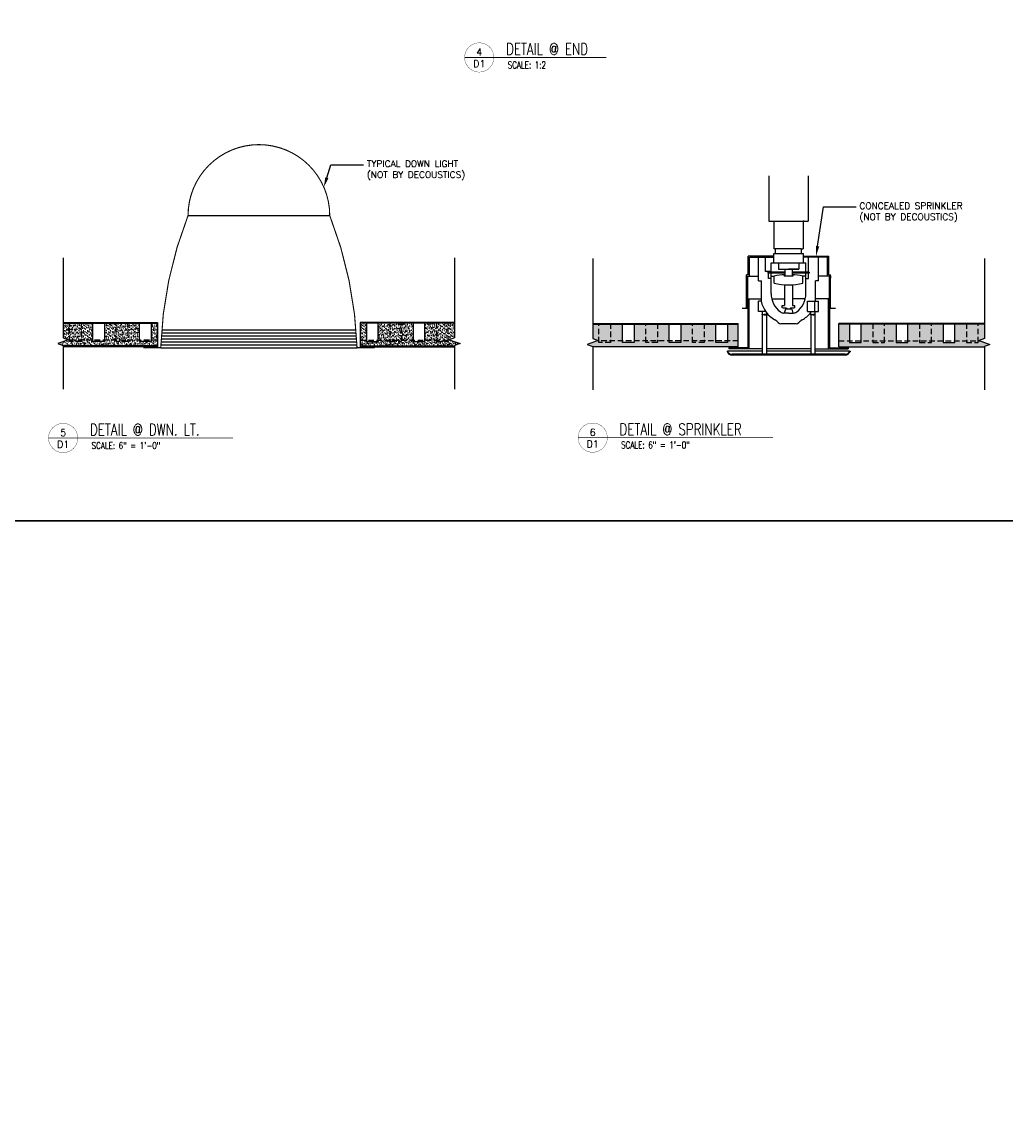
# Model space of a CAD drawing. Header units: millimetres. Extents: x 0 to 4899, y -1170 to 1886.
# Tile 2 of 13: x 674 to 1347, y -414 to 341. Entities that reach past the tile are written whole.
import ezdxf
from ezdxf import colors
from ezdxf.entities.mleader import LeaderData, LeaderLine
from ezdxf.enums import TextEntityAlignment as Align
from ezdxf.math import Vec2, Vec3

# ---------------------------------------------------------------- set-up
doc = ezdxf.new("R2010")
doc.units = ezdxf.units.MM
doc.header["$LTSCALE"] = 15
doc.header["$MEASUREMENT"] = 0
doc.set_wipeout_variables(frame=1)
doc.linetypes.add('HIDDEN', pattern=[0.375, 0.25, -0.125])
for name, color, linetype in [('1-DIM', 4, 'Continuous'), ('1-FIXTURES', 1, 'Continuous'), ('1-PANEL', 6, 'Continuous'), ('1-TEXT', 2, 'Continuous'), ('1-TITLE', 4, 'Continuous')]:
    doc.layers.add(name, color=color, linetype=linetype)
doc.layers.add('1-VIEWPORT', color=3, linetype='Continuous', plot=False)
doc.styles.add('TEXT', font='romans.shx')
pattern_1 = [(37.5, (-2418.2013, 1596.414), (-0.06299336, 1.9268238), [0, -1.52, 0, -1.7, 0, -1.625]), (7.5, (-2418.2013, 1596.414), (1.7697767, 2.822146), [0, -0.82, 0, -1.37, 0, -0.525]), (327.5, (-2419.4313, 1596.414), (3.11414186, 0.00565905), [0, -0.5, 0, -1.8, 0, -2.35]), (317.5, (-2419.4313, 1596.414), (3.0061266, 0.8776756), [0, -0.25, 0, -1.18, 0, -1.35])]
pattern_2 = [(37.5, (-2372.6104, 1596.414), (-0.06299336, 1.92682377), [0, -1.52, 0, -1.7, 0, -1.625]), (7.5, (-2372.6104, 1596.414), (1.7697767, 2.822146), [0, -0.82, 0, -1.37, 0, -0.525]), (327.5, (-2373.8404, 1596.414), (3.11414186, 0.00565905), [0, -0.5, 0, -1.8, 0, -2.35]), (317.5, (-2373.8404, 1596.414), (3.0061266, 0.8776756), [0, -0.25, 0, -1.18, 0, -1.35])]

# ---------------------------------------------------------------- blocks, each defined once
blk = doc.blocks.new('*U38')
at = {"layer": '1-TEXT', "color": 2, "style": 'TEXT'}
blk.add_attdef('VIEWNAME', (0.89, 0.061), '', height=0.25, dxfattribs=at)
at = {"layer": '1-TEXT', "style": 'TEXT'}
for tag, p in [('NOTE1', (0.926, -0.281)), ('NOTE2', (0.926, -0.463)), ('NOTE3', (0.926, -0.655)), ('NOTE4', (0.926, -0.832))]:
    blk.add_attdef(tag, p, '', height=0.125, dxfattribs=at)
blk.add_wipeout([(0.314, 0.314), (0.236, 0.304), (0.163, 0.275), (0.099, 0.229), (0.049, 0.168), (0.015, 0.097), (0.001, 0.02), (0.006, -0.059), (0.03, -0.134), (0.072, -0.2), (0.13, -0.254), (0.199, -0.292), (0.275, -0.312), (0.354, -0.312), (0.43, -0.292), (0.499, -0.254), (0.556, -0.2), (0.599, -0.134), (0.623, -0.059), (0.628, 0.02), (0.613, 0.097), (0.58, 0.168), (0.529, 0.229), (0.466, 0.275), (0.392, 0.304)])
at = {"layer": '1-TITLE', "const_width": 0.00651}
blk.add_lwpolyline([(0, 0, 1), (0.628, 0, 0.414214), (0.314, 0.314, 0.414214), (0, 0, 2.926408)], format="xyb", dxfattribs=at)
at = {"layer": '1-TITLE', "const_width": 0.02}
blk.add_lwpolyline([(0, 0), (3.041, 0)], dxfattribs=at)
at = {"layer": '1-TEXT', "style": 'TEXT'}
for tag, p in [('DETAIL#', (0.301, 0.094)), ('SHEET#', (0.306, -0.207))]:
    blk.add_attdef(tag, text='', height=0.125, dxfattribs=at).set_placement(p, align=Align.CENTER)
blk = doc.blocks.new('*U39')
at = {"layer": '1-TEXT', "color": 2, "style": 'TEXT'}
blk.add_attdef('VIEWNAME', (0.89, 0.061), '', height=0.25, dxfattribs=at)
at = {"layer": '1-TEXT', "style": 'TEXT'}
for tag, p in [('NOTE1', (0.926, -0.281)), ('NOTE2', (0.926, -0.463)), ('NOTE3', (0.926, -0.655)), ('NOTE4', (0.926, -0.832))]:
    blk.add_attdef(tag, p, '', height=0.125, dxfattribs=at)
blk.add_wipeout([(0.314, 0.314), (0.236, 0.304), (0.163, 0.275), (0.099, 0.229), (0.049, 0.168), (0.015, 0.097), (0.001, 0.02), (0.006, -0.059), (0.03, -0.134), (0.072, -0.2), (0.13, -0.254), (0.199, -0.292), (0.275, -0.312), (0.354, -0.312), (0.43, -0.292), (0.499, -0.254), (0.556, -0.2), (0.599, -0.134), (0.623, -0.059), (0.628, 0.02), (0.613, 0.097), (0.58, 0.168), (0.529, 0.229), (0.466, 0.275), (0.392, 0.304)])
at = {"layer": '1-TITLE', "const_width": 0.00651}
blk.add_lwpolyline([(0, 0, 1), (0.628, 0, 0.414214), (0.314, 0.314, 0.414214), (0, 0, 2.926408)], format="xyb", dxfattribs=at)
at = {"layer": '1-TITLE', "const_width": 0.02}
blk.add_lwpolyline([(0, 0), (3.964, 0)], dxfattribs=at)
at = {"layer": '1-TEXT', "style": 'TEXT'}
for tag, p in [('DETAIL#', (0.301, 0.094)), ('SHEET#', (0.306, -0.207))]:
    blk.add_attdef(tag, text='', height=0.125, dxfattribs=at).set_placement(p, align=Align.CENTER)
blk = doc.blocks.new('*U40')
at = {"layer": '1-TEXT', "color": 2, "style": 'TEXT'}
blk.add_attdef('VIEWNAME', (0.89, 0.061), '', height=0.25, dxfattribs=at)
at = {"layer": '1-TEXT', "style": 'TEXT'}
for tag, p in [('NOTE1', (0.926, -0.281)), ('NOTE2', (0.926, -0.463)), ('NOTE3', (0.926, -0.655)), ('NOTE4', (0.926, -0.832))]:
    blk.add_attdef(tag, p, '', height=0.125, dxfattribs=at)
blk.add_wipeout([(0.314, 0.314), (0.236, 0.304), (0.163, 0.275), (0.099, 0.229), (0.049, 0.168), (0.015, 0.097), (0.001, 0.02), (0.006, -0.059), (0.03, -0.134), (0.072, -0.2), (0.13, -0.254), (0.199, -0.292), (0.275, -0.312), (0.354, -0.312), (0.43, -0.292), (0.499, -0.254), (0.556, -0.2), (0.599, -0.134), (0.623, -0.059), (0.628, 0.02), (0.613, 0.097), (0.58, 0.168), (0.529, 0.229), (0.466, 0.275), (0.392, 0.304)])
at = {"layer": '1-TITLE', "const_width": 0.00651}
blk.add_lwpolyline([(0, 0, 1), (0.628, 0, 0.414214), (0.314, 0.314, 0.414214), (0, 0, 2.926408)], format="xyb", dxfattribs=at)
at = {"layer": '1-TITLE', "const_width": 0.02}
blk.add_lwpolyline([(0, 0), (4.192, 0)], dxfattribs=at)
at = {"layer": '1-TEXT', "style": 'TEXT'}
for tag, p in [('DETAIL#', (0.301, 0.094)), ('SHEET#', (0.306, -0.207))]:
    blk.add_attdef(tag, text='', height=0.125, dxfattribs=at).set_placement(p, align=Align.CENTER)

msp = doc.modelspace()

# ---------------------------------------------------------------- hatches: boundary and pattern name
at = {"layer": '1-PANEL'}
h = msp.add_hatch(dxfattribs=at)
h.set_pattern_fill('AR-SAND', color=8)
h.set_pattern_definition(pattern_1)
h.paths.add_polyline_path([(730.53, 135.12), (754.53, 135.12), (754.53, 122.62), (762.53, 122.62), (762.53, 135.12), (766.86, 135.12), (766.86, 119.62), (702.23, 119.62), (702.23, 119.84), (698.55, 121.18), (705.91, 123.86), (702.23, 125.2), (702.23, 135.12), (722.53, 135.12), (722.53, 122.62), (730.53, 122.62)])
h = msp.add_hatch(dxfattribs=at)
h.set_pattern_fill('AR-SAND', color=8)
h.set_pattern_definition(pattern_1)
h.paths.add_polyline_path([(941.85, 135.12), (917.85, 135.12), (917.85, 122.62), (909.85, 122.62), (909.85, 135.12), (905.53, 135.12), (905.53, 119.62), (970.16, 119.62), (970.16, 119.84), (973.84, 121.18), (966.48, 123.86), (970.16, 125.2), (970.16, 135.12), (949.85, 135.12), (949.85, 122.62), (941.85, 122.62)])
h = msp.add_hatch(dxfattribs=at)
h.set_pattern_fill('AR-SAND', color=8)
h.set_pattern_definition(pattern_2)
h.paths.add_polyline_path([(1124.95, 135.04), (1148.95, 135.04), (1148.95, 122.04), (1156.95, 122.04), (1156.95, 135.04), (1164.29, 135.04), (1164.29, 119.04), (1064.65, 119.04), (1064.65, 119.26), (1060.97, 120.6), (1068.33, 123.28), (1064.65, 124.62), (1064.65, 135.04), (1084.95, 135.04), (1084.95, 122.04), (1092.95, 122.04), (1092.95, 135.04), (1116.95, 135.04), (1116.95, 122.04), (1124.95, 122.04)])
h = msp.add_hatch(dxfattribs=at)
h.set_pattern_fill('AR-SAND', color=8)
h.set_pattern_definition(pattern_2)
h.paths.add_polyline_path([(1272.45, 135.04), (1248.45, 135.04), (1248.45, 122.04), (1240.45, 122.04), (1240.45, 135.04), (1233.11, 135.04), (1233.11, 119.04), (1332.76, 119.04), (1332.76, 119.26), (1336.44, 120.6), (1329.08, 123.28), (1332.76, 124.62), (1332.76, 135.04), (1312.45, 135.04), (1312.45, 122.04), (1304.45, 122.04), (1304.45, 135.04), (1280.45, 135.04), (1280.45, 122.04), (1272.45, 122.04)])

# ---------------------------------------------------------------- linework, layer by layer
at = {"layer": '1-DIM'}
for points in [[(702.23, 179.94), (702.23, 125.2), (705.91, 123.86), (698.55, 121.18), (702.23, 119.84), (702.23, 90.09)], [(970.16, 179.94), (970.16, 125.2), (966.48, 123.86), (973.84, 121.18), (970.16, 119.84), (970.16, 90.09)], [(1064.65, 179.37), (1064.65, 124.62), (1068.33, 123.28), (1060.97, 120.6), (1064.65, 119.26), (1064.65, 89.52)], [(1332.76, 179.37), (1332.76, 124.62), (1329.08, 123.28), (1336.44, 120.6), (1332.76, 119.26), (1332.76, 89.52)]]:
    msp.add_lwpolyline(points, dxfattribs=at)
at = {"layer": '1-FIXTURES'}
for p, q in [((1185.21, 236.05), (1185.21, 205.11)), ((1212.19, 236.05), (1212.19, 205.11)), ((787.71, 208.95), (884.68, 208.95)), ((1185.21, 205.11), (1212.19, 205.11)), ((1187.91, 205.11), (1188.67, 205.11)), ((1188.67, 205.11), (1188.67, 186.09)), ((1208.73, 205.11), (1208.73, 186.09)), ((1209.5, 205.11), (1208.73, 205.11)), ((1188.54, 182.84), (1208.86, 182.84)), ((1188.54, 176.49), (1188.54, 182.84)), ((1207.24, 186.09), (1188.67, 186.09)), ((1190.17, 186.09), (1188.67, 186.09)), ((1189.76, 182.84), (1189.76, 186.09)), ((1207.24, 186.09), (1208.73, 186.09)), ((1207.64, 182.84), (1207.64, 186.09)), ((1208.86, 176.49), (1208.86, 182.84)), ((1171.14, 168.23), (1171.14, 181.19)), ((1188.54, 181.19), (1171.14, 181.19)), ((1171.97, 180.3), (1188.54, 180.3)), ((1171.97, 167.35), (1171.97, 180.3)), ((1178.25, 164.22), (1178.25, 180.3)), ((1182.85, 170.65), (1182.85, 180.3)), ((1186.79, 170.24), (1186.79, 176.49)), ((1186.79, 176.49), (1210.61, 176.49)), ((1191.72, 176.49), (1191.72, 172.12)), ((1205.69, 176.49), (1205.69, 172.12)), ((1208.86, 181.19), (1226.32, 181.19)), ((1225.43, 180.3), (1208.86, 180.3)), ((1210.61, 170.24), (1210.61, 176.49)), ((1212.42, 170.24), (1212.42, 180.3)), ((1219.15, 164.22), (1219.15, 180.3)), ((1225.43, 167.35), (1225.43, 180.3)), ((1226.32, 168.23), (1226.32, 181.19)), ((1169.87, 145.5), (1169.87, 168.23)), ((1171.14, 168.23), (1169.87, 168.23)), ((1169.87, 167.73), (1169.87, 166.1)), ((1170.76, 145.5), (1170.76, 167.35)), ((1170.76, 167.35), (1178.25, 167.35)), ((1170.76, 166.1), (1170.76, 166.84)), ((1186.79, 170.65), (1182.85, 170.65)), ((1196.19, 170.24), (1184.6, 170.24)), ((1184.6, 170.24), (1184.6, 169.48)), ((1196.19, 169.48), (1184.6, 169.48)), ((1184.99, 170.24), (1184.99, 170.65)), ((1184.99, 165.8), (1184.99, 169.48)), ((1186.79, 155.61), (1186.79, 169.48)), ((1186.79, 167.35), (1188.8, 167.35)), ((1188.8, 162.6), (1188.8, 167.39)), ((1191.72, 172.12), (1205.69, 172.12)), ((1195.71, 168.07), (1195.71, 167.33)), ((1196.19, 168.07), (1195.71, 168.07)), ((1201.7, 167.33), (1195.71, 167.33)), ((1196.19, 172.12), (1196.19, 168.07)), ((1205.28, 172.12), (1198.7, 172.12)), ((1201.22, 172.12), (1201.22, 168.07)), ((1212.8, 170.24), (1201.22, 170.24)), ((1212.8, 169.48), (1201.22, 169.48)), ((1201.7, 168.07), (1201.22, 168.07)), ((1201.7, 168.07), (1201.7, 167.33)), ((1208.6, 162.6), (1208.6, 167.39)), ((1210.61, 167.35), (1208.6, 167.35)), ((1210.61, 155.61), (1210.61, 169.48)), ((1212.42, 165.8), (1212.42, 169.48)), ((1212.8, 170.24), (1212.8, 169.48)), ((1226.64, 167.35), (1219.15, 167.35)), ((1226.32, 168.23), (1227.53, 168.23)), ((1226.64, 145.5), (1226.64, 167.35)), ((1226.64, 166.1), (1226.64, 166.84)), ((1227.53, 145.5), (1227.53, 168.23)), ((1227.53, 167.73), (1227.53, 166.1)), ((1178.25, 164.22), (1180.16, 164.22)), ((1180.16, 150.3), (1180.16, 164.22)), ((1186.79, 165.8), (1184.99, 165.8)), ((1195.93, 161.49), (1195.93, 147.39)), ((1201.47, 161.5), (1201.47, 147.39)), ((1210.61, 165.8), (1212.42, 165.8)), ((1219.15, 164.22), (1217.24, 164.22)), ((1217.24, 150.3), (1217.24, 164.22)), ((1170.76, 151.95), (1180.16, 151.95)), ((1170.76, 151.95), (1170.76, 118.34)), ((1171.57, 151.95), (1171.57, 133.4)), ((1187.22, 151.95), (1195.93, 151.95)), ((1210.18, 151.95), (1201.47, 151.95)), ((1226.64, 151.95), (1217.24, 151.95)), ((1225.83, 151.95), (1225.83, 133.4)), ((1226.64, 151.95), (1226.64, 118.34)), ((1170.76, 145.33), (1166.95, 145.33)), ((1170.76, 145.5), (1169.87, 145.5)), ((1171.57, 148.21), (1171.57, 117.53)), ((1178.25, 143.16), (1178.25, 150.3)), ((1180.16, 150.3), (1178.25, 150.3)), ((1194.32, 147.39), (1195.93, 147.39)), ((1194.32, 145.82), (1194.32, 147.39)), ((1196.52, 144.83), (1195.79, 142.12)), ((1200.89, 144.83), (1196.52, 144.83)), ((1200.89, 144.83), (1201.61, 142.12)), ((1201.47, 147.39), (1203.08, 147.39)), ((1203.08, 145.82), (1203.08, 147.39)), ((1211.78, 143.16), (1211.78, 150.3)), ((1211.78, 150.3), (1219.15, 150.3)), ((1216.6, 143.16), (1216.6, 150.3)), ((1219.15, 143.16), (1219.15, 150.3)), ((1225.83, 146.1), (1225.83, 117.53)), ((1226.64, 145.5), (1227.53, 145.5)), ((1230.76, 145.33), (1226.64, 145.33)), ((1183.06, 143.16), (1178.25, 143.16)), ((1180.62, 143.16), (1180.62, 141.07)), ((1180.72, 140.89), (1180.62, 141.07)), ((1180.62, 141.07), (1182.11, 141.07)), ((1182.11, 140.89), (1180.72, 140.89)), ((1180.72, 140.89), (1180.72, 113.94)), ((1183.61, 141.07), (1182.11, 141.07)), ((1182.11, 140.89), (1183.51, 140.89)), ((1183.51, 140.89), (1183.61, 141.07)), ((1183.51, 140.89), (1183.51, 113.94)), ((1183.61, 142.41), (1183.61, 141.07)), ((1198.7, 142.12), (1195.51, 142.12)), ((1198.7, 142.12), (1201.89, 142.12)), ((1211.78, 143.16), (1219.15, 143.16)), ((1213.79, 143.16), (1213.79, 141.07)), ((1213.79, 141.07), (1215.29, 141.07)), ((1213.89, 140.89), (1213.79, 141.07)), ((1215.29, 140.89), (1213.89, 140.89)), ((1213.89, 140.89), (1213.89, 113.94)), ((1216.79, 141.07), (1215.29, 141.07)), ((1215.29, 140.89), (1216.68, 140.89)), ((1216.68, 140.89), (1216.79, 141.07)), ((1216.68, 140.89), (1216.68, 113.94)), ((1216.79, 143.16), (1216.79, 141.07)), ((769.54, 128.7), (902.85, 128.7)), ((769.69, 130.76), (902.69, 130.76)), ((1198.7, 134.83), (1193.46, 134.83)), ((1203.98, 134.83), (1198.7, 134.83)), ((769.17, 122.53), (903.22, 122.53)), ((769.28, 124.59), (903.11, 124.59)), ((769.4, 126.64), (902.99, 126.64)), ((769, 118.42), (903.39, 118.42)), ((769.08, 120.48), (903.31, 120.48)), ((1157.02, 116.08), (1156.59, 115.93)), ((1180.72, 116.08), (1157.02, 116.08)), ((1170.76, 118.34), (1157.82, 118.34)), ((1157.82, 118.34), (1157.82, 117.53)), ((1180.72, 117.53), (1157.82, 117.53)), ((1237.38, 113.94), (1160.02, 113.94)), ((1237.38, 113.39), (1160.02, 113.39)), ((1213.89, 117.53), (1183.51, 117.53)), ((1213.89, 116.08), (1183.51, 116.08)), ((1216.68, 117.53), (1239.58, 117.53)), ((1240.38, 116.08), (1216.68, 116.08)), ((1226.64, 118.34), (1239.58, 118.34)), ((1239.58, 118.34), (1239.58, 117.53)), ((1240.38, 116.08), (1240.81, 115.93))]:
    msp.add_line(p, q, dxfattribs=at)
at = {"layer": '1-FIXTURES', "const_width": 0.756}
msp.add_lwpolyline([(757, 118.42), (769, 118.42, -0.085103), (787.71, 208.95, -1), (884.68, 208.95, -0.085103), (903.39, 118.42), (915.39, 118.42)], format="xyb", dxfattribs=at)
at = {"layer": '1-FIXTURES'}
for centre, radius, start, end in [((1198.7, 121.24), 47.19, 93.05021, 102.11219), ((1198.7, 121.24), 47.19, 77.88781, 86.94169), ((1198.7, 202.8), 41.39, 256.1588, 283.8412), ((1202.66, 155.61), 15.88, 180, 233.0894), ((1194.74, 155.61), 15.88, 306.9106, 360), ((1198.7, 154.04), 19.05, 191.30315, 240.76193), ((1199.54, 200.15), 54.57, 264.50943, 267.56334), ((1198.7, 146.16), 1.57, 199.97817, 237.86253), ((1198.7, 146.16), 1.57, 302.13747, 340.02183), ((1197.86, 200.15), 54.57, 272.43666, 275.49057), ((1184.74, 129.1), 9.52, 42.96914, 60.76193), ((1195.51, 146.09), 3.96, 233.0894, 270), ((1201.89, 146.09), 3.96, 270, 306.9106), ((1212.66, 129.1), 9.52, 119.23807, 137.03086), ((1198.7, 154.04), 19.05, 299.23807, 322.37281), ((1193.46, 137.22), 2.39, 222.96916, 270), ((1203.94, 137.22), 2.39, 270, 317.03084), ((1160.02, 116.97), 3.58, 196.84357, 270), ((1160.02, 117.12), 3.17, 199.14743, 270), ((1237.38, 117.12), 3.17, 270, 340.85257), ((1237.38, 116.97), 3.58, 270, 343.15643)]:
    msp.add_arc(centre, radius, start, end, dxfattribs=at)
msp.add_point((1240.81, 115.93), dxfattribs=at)
at = {"layer": '1-PANEL'}
for p, q in [((766.86, 135.62), (766.86, 119.12)), ((905.53, 135.62), (905.53, 119.12)), ((1164.29, 119.04), (1164.29, 135.04)), ((1233.11, 119.04), (1233.11, 135.04))]:
    msp.add_line(p, q, dxfattribs=at)
at = {"layer": '1-PANEL', "color": 1, "linetype": 'HIDDEN'}
for p, q in [((766.86, 123.62), (705.86, 123.62)), ((905.53, 123.62), (966.53, 123.62)), ((1164.29, 123.04), (1067.66, 123.04)), ((1233.11, 123.04), (1329.74, 123.04))]:
    msp.add_line(p, q, dxfattribs=at)
at = {"layer": '1-PANEL'}
for points in [[(702.23, 135.62), (766.86, 135.62)], [(702.23, 135.12), (766.86, 135.12)], [(730.53, 135.62), (730.53, 122.62), (722.53, 122.62), (722.53, 135.62), (730.53, 135.62)], [(762.53, 135.62), (762.53, 122.62), (754.53, 122.62), (754.53, 135.62), (762.53, 135.62)], [(970.16, 135.62), (905.53, 135.62)], [(970.16, 135.12), (905.53, 135.12)], [(909.85, 135.62), (909.85, 122.62), (917.85, 122.62), (917.85, 135.62), (909.85, 135.62)], [(941.85, 135.62), (941.85, 122.62), (949.85, 122.62), (949.85, 135.62), (941.85, 135.62)], [(1064.65, 135.04), (1164.29, 135.04)], [(1064.65, 134.54), (1164.29, 134.54)], [(1092.95, 135.04), (1092.95, 122.04), (1084.95, 122.04), (1084.95, 135.04), (1092.95, 135.04)], [(1124.95, 135.04), (1124.95, 122.04), (1116.95, 122.04), (1116.95, 135.04), (1124.95, 135.04)], [(1156.95, 135.04), (1156.95, 122.04), (1148.95, 122.04), (1148.95, 135.04), (1156.95, 135.04)], [(1332.76, 135.04), (1233.11, 135.04)], [(1332.76, 134.54), (1233.11, 134.54)], [(1240.45, 135.04), (1240.45, 122.04), (1248.45, 122.04), (1248.45, 135.04), (1240.45, 135.04)], [(1272.45, 135.04), (1272.45, 122.04), (1280.45, 122.04), (1280.45, 135.04), (1272.45, 135.04)], [(1304.45, 135.04), (1304.45, 122.04), (1312.45, 122.04), (1312.45, 135.04), (1304.45, 135.04)], [(766.86, 119.62), (702.23, 119.62)], [(905.53, 119.62), (970.16, 119.62)], [(1164.29, 119.04), (1064.65, 119.04)], [(1233.11, 119.04), (1332.76, 119.04)]]:
    msp.add_lwpolyline(points, dxfattribs=at)
at = {"layer": '1-PANEL', "linetype": 'HIDDEN'}
for points in [[(714.53, 135.62), (714.53, 122.62), (706.53, 122.62), (706.53, 135.62), (714.53, 135.62)], [(746.53, 135.62), (746.53, 122.62), (738.53, 122.62), (738.53, 135.62), (746.53, 135.62)], [(925.85, 135.62), (925.85, 122.62), (933.85, 122.62), (933.85, 135.62), (925.85, 135.62)], [(957.85, 135.62), (957.85, 122.62), (965.85, 122.62), (965.85, 135.62), (957.85, 135.62)], [(1076.95, 135.04), (1076.95, 122.04), (1068.95, 122.04), (1068.95, 135.04), (1076.95, 135.04)], [(1108.95, 135.04), (1108.95, 122.04), (1100.95, 122.04), (1100.95, 135.04), (1108.95, 135.04)], [(1140.95, 135.04), (1140.95, 122.04), (1132.95, 122.04), (1132.95, 135.04), (1140.95, 135.04)], [(1256.45, 135.04), (1256.45, 122.04), (1264.45, 122.04), (1264.45, 135.04), (1256.45, 135.04)], [(1288.45, 135.04), (1288.45, 122.04), (1296.45, 122.04), (1296.45, 135.04), (1288.45, 135.04)], [(1320.45, 135.04), (1320.45, 122.04), (1328.45, 122.04), (1328.45, 135.04), (1320.45, 135.04)]]:
    msp.add_lwpolyline(points, dxfattribs=at)
at = {"layer": '1-PANEL', "linetype": 'Continuous'}
for points in [[(766.86, 119.12), (702.23, 119.12)], [(766.86, 119.12), (720.65, 119.12)], [(905.53, 119.12), (951.73, 119.12)], [(905.53, 119.12), (970.16, 119.12)]]:
    msp.add_lwpolyline(points, dxfattribs=at)
at = {"layer": '1-VIEWPORT'}
for points in [[(279.4, 1170), (1779.37, 1170), (1779.37, 0), (279.4, 0)], [(279.4, 0), (1779.37, 0), (1779.37, -1170), (279.4, -1170)]]:
    msp.add_lwpolyline(points, close=True, dxfattribs=at)

# ---------------------------------------------------------------- leaders
at = {"layer": '1-TEXT'}
ml = msp.add_multileader_mtext('Standard', dxfattribs=at)
ml.set_content('TYPICAL DOWN LIGHT\\P(NOT BY DECOUSTICS)', color=256, style='TEXT')
ml.set_leader_properties(color=4, linetype='ByLayer', lineweight=-1)
ml.build(insert=Vec2(0, 0))
ml.multileader.update_dxf_attribs({"dogleg_length": 0.36, "arrow_head_size": 6.75, "scale": 2.25})
ctx = ml.context
ctx.base_point, ctx.scale, ctx.char_height, ctx.arrow_head_size, ctx.landing_gap_size, ctx.plane_origin = Vec3(907.88, 243.63), 2.25, 4.5, 6.75, 2.25, Vec3(959.26, 247.8)
notes = []
notes.append((ctx, [(0, (1, 1, 0), (885.53, 243.63), (1, 0), 22.35, [(0, [(880.63, 228.35)], 0, [])])]))
ctx.mtext.insert, ctx.mtext.width, ctx.mtext.flow_direction = Vec3(910.13, 246.63), 96.0552, 5
ml = msp.add_multileader_mtext('Standard', dxfattribs=at)
ml.set_content('CONCEALED SPRINKLER\\P(NOT BY DECOUSTICS)', color=256, style='TEXT')
ml.set_leader_properties(color=4, linetype='ByLayer', lineweight=-1)
ml.build(insert=Vec2(0, 0))
ml.multileader.update_dxf_attribs({"dogleg_length": 0.36, "arrow_head_size": 6.75, "scale": 2.25})
ctx = ml.context
ctx.base_point, ctx.scale, ctx.char_height, ctx.arrow_head_size, ctx.landing_gap_size, ctx.plane_origin = Vec3(1244.98, 214.8), 2.25, 4.5, 6.75, 2.25, Vec3(1296.36, 218.97)
notes.append((ctx, [(0, (1, 1, 0), (1222.63, 214.8), (1, 0), 22.35, [(0, [(1217.59, 181.19)], 0, [])])]))
ctx.mtext.insert, ctx.mtext.width, ctx.mtext.flow_direction = Vec3(1247.23, 217.8), 96.0552, 5
for ctx, leaders in notes:
    for number, flags, end, landing, length, lines in leaders:
        leader = LeaderData()
        leader.index, (leader.has_last_leader_line, leader.has_dogleg_vector, leader.attachment_direction) = number, flags
        leader.last_leader_point, leader.dogleg_vector, leader.dogleg_length = Vec3(end), Vec3(landing), length
        for number, points, colour, breaks in lines:
            line = LeaderLine()
            line.index, line.vertices, line.color, line.breaks = number, Vec3.list(points), colors.encode_raw_color(colour), breaks
            leader.lines.append(line)
        ctx.leaders.append(leader)

# ---------------------------------------------------------------- next in the draw order: block references
at = {"layer": '1-TITLE'}
ref = msp.add_blockref('*U38', (977.02, 317.12), dxfattribs=dict(at, xscale=31.85598356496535, yscale=31.85598356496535, zscale=31.85598356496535))
ref.add_attrib('VIEWNAME', 'DETAIL @ END', (1005.37, 318.88), dxfattribs={"color": 2, "height": 7.9374, "style": 'TEXT', "width": 0.75})
ref.add_attrib('DETAIL#', '4', dxfattribs={"color": 2, "height": 4.76, "style": 'TEXT'}).set_placement((987.03, 320.77), align=Align.MIDDLE_CENTER)
ref.add_attrib('SHEET#', 'D1', dxfattribs={"color": 2, "height": 4.762, "style": 'TEXT'}).set_placement((987.03, 312.81), align=Align.MIDDLE_CENTER)
ref.add_attrib('NOTE1', 'SCALE: 1:2', dxfattribs={"color": 2, "height": 4.762, "style": 'TEXT', "width": 0.75}).set_placement((1006.52, 308.18), align=Align.BOTTOM_LEFT)
ref = msp.add_blockref('*U39', (692.22, 56.59), dxfattribs=dict(at, xscale=31.85598356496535, yscale=31.85598356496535, zscale=31.85598356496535))
ref.add_attrib('VIEWNAME', 'DETAIL @ DWN. LT.', (720.57, 58.35), dxfattribs={"color": 2, "height": 7.9374, "style": 'TEXT', "width": 0.75})
ref.add_attrib('DETAIL#', '5', dxfattribs={"color": 2, "height": 4.76, "style": 'TEXT'}).set_placement((702.23, 60.25), align=Align.MIDDLE_CENTER)
ref.add_attrib('SHEET#', 'D1', dxfattribs={"color": 2, "height": 4.762, "style": 'TEXT'}).set_placement((702.23, 52.28), align=Align.MIDDLE_CENTER)
ref.add_attrib('NOTE1', 'SCALE: 6" = 1\'-0"', dxfattribs={"color": 2, "height": 4.7625, "style": 'TEXT', "width": 0.75}).set_placement((721.72, 47.65), align=Align.BOTTOM_LEFT)
ref = msp.add_blockref('*U40', (1054.64, 56.84), dxfattribs=dict(at, xscale=31.85598356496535, yscale=31.85598356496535, zscale=31.85598356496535))
ref.add_attrib('VIEWNAME', 'DETAIL @ SPRINKLER', (1082.99, 58.6), dxfattribs={"color": 2, "height": 7.9374, "style": 'TEXT', "width": 0.75})
ref.add_attrib('DETAIL#', '6', dxfattribs={"color": 2, "height": 4.76, "style": 'TEXT'}).set_placement((1064.65, 60.49), align=Align.MIDDLE_CENTER)
ref.add_attrib('SHEET#', 'D1', dxfattribs={"color": 2, "height": 4.762, "style": 'TEXT'}).set_placement((1064.65, 52.53), align=Align.MIDDLE_CENTER)
ref.add_attrib('NOTE1', 'SCALE: 6" = 1\'-0"', dxfattribs={"color": 2, "height": 4.7625, "style": 'TEXT', "width": 0.75}).set_placement((1084.14, 47.9), align=Align.BOTTOM_LEFT)

doc.saveas('drawing.dxf')
